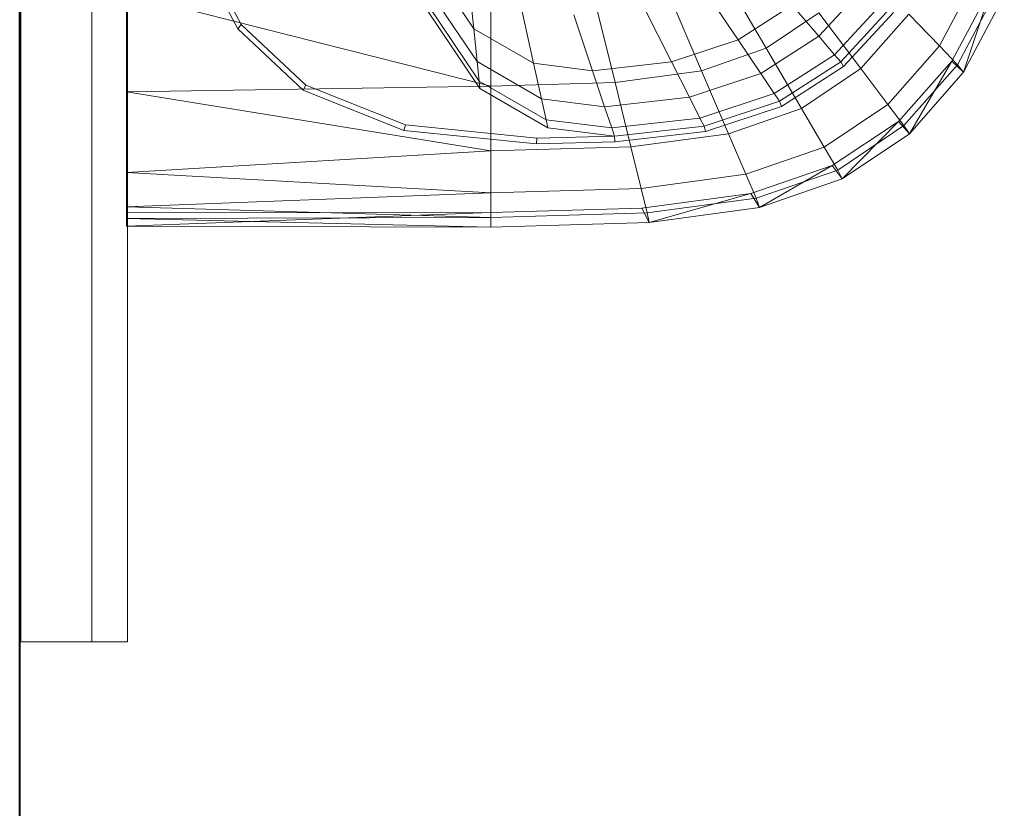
# Model space of a CAD drawing. Header units: metres. Extents: x 391.1 to 427.5, y 12.7 to 28.4.
# Tile 34 of 151: x 404.437 to 404.714, y 26.944 to 27.166. Entities that reach past the tile are written whole.
import ezdxf

# ---------------------------------------------------------------- set-up
doc = ezdxf.new("R2010")
doc.units = ezdxf.units.M
doc.layers.add('01_SUELOS', color=7, linetype='Continuous', lineweight=25, true_color=0x007f00)
for name, color, linetype, lineweight in [('02_MOBILIARIO', 7, 'Continuous', 18), ('A-DETL-____-MBND', 7, 'Continuous', 18), ('A-GENM-____-OTLN', 7, 'Continuous', 18), ('A-WALL-____-MCUT', 7, 'Continuous', 25), ('A-WALL-____-OTLN', 7, 'Continuous', 25)]:
    doc.layers.add(name, color=color, linetype=linetype, lineweight=lineweight)

# ---------------------------------------------------------------- blocks, each defined once
blk = doc.blocks.new('Family - Envans P1-154705-04_ENLLUMENAT_P1')
at = {"layer": 'A-WALL-____-MCUT', "color": 253, "true_color": 0xaaaaaa}
blk.add_line((0, 0), (4.55879, 0), dxfattribs=at)
at = {"layer": 'A-WALL-____-OTLN', "color": 253, "true_color": 0xaaaaaa}
blk.add_line((0, 0), (4.55879, 0), dxfattribs=at)
at = {"layer": 'A-WALL-____-OTLN', "color": 253, "lineweight": 18, "true_color": 0xaaaaaa}
blk.add_line((0, 0), (4.55879, 0), dxfattribs=at)
blk = doc.blocks.new('Family - LONDR55-XX_ZZ-ARQ-CAA-M3D-Londres55-154745-04_ENLLUMENAT_P1')
at = {"layer": '01_SUELOS', "color": 9, "true_color": 0xaad4aa}
for p, q in [((0, 2.1), (0, 0)), ((0, 0), (0, 2.1))]:
    blk.add_line(p, q, dxfattribs=at)
blk = doc.blocks.new('Family - LONDR55-XX_ZZ-ARQ-CAA-M3D-Londres55-155045-04_ENLLUMENAT_P1')
at = {"layer": '01_SUELOS', "color": 9, "true_color": 0xaad4aa}
for p, q in [((6.1394, 11.05385), (6.1394, 14.95764)), ((6.1394, 14.95764), (6.1394, 11.05385))]:
    blk.add_line(p, q, dxfattribs=at)
blk = doc.blocks.new('Family - Rentamans P1-155105-04_ENLLUMENAT_P1')
at = {"layer": 'A-DETL-____-MBND', "color": 253, "true_color": 0xaaaaaa}
for p, q in [((0, 0.36146), (0, 0.00406)), ((0.03136, 0.05592), (0.01958, 0.07835)), ((0.03228, 0.05718), (0.02062, 0.07939)), ((0.09788, 0.05596), (0.08473, 0.07545)), ((0.16597, 0.07496), (0.18036, 0.05043)), ((0.09638, 0.07036), (0.09788, 0.05596)), ((0.1511, 0.06981), (0.1621, 0.04411)), ((0.22917, 0.05111), (0.24008, 0.07174)), ((0.09884, 0.04668), (0.08473, 0.0676)), ((0.13123, 0.06713), (0.13772, 0.04082)), ((0.16244, 0.06758), (0.17239, 0.05283)), ((0.20839, 0.06817), (0.19518, 0.05382)), ((0.2327, 0.04685), (0.24405, 0.06815)), ((0.23426, 0.04581), (0.24562, 0.06727)), ((0.23596, 0.04368), (0.24405, 0.06815)), ((0, 0.06579), (0, 0.03818)), ((0, 0.06579), (0.10273, 0.03978)), ((0.10273, 0.06628), (0.10273, 0.03978)), ((0.23596, 0.04368), (0.24746, 0.06542)), ((0.09941, 0.0412), (0.08473, 0.06296)), ((0.09963, 0.03908), (0.08473, 0.06117)), ((0.11135, 0.0617), (0.11476, 0.0462)), ((0.14581, 0.06207), (0.15363, 0.04662)), ((0.18765, 0.06261), (0.17239, 0.05283)), ((0.18765, 0.06261), (0.19518, 0.05382)), ((0.21338, 0.06355), (0.19963, 0.04862)), ((0.2153, 0.06177), (0.20135, 0.04662)), ((0.12606, 0.05985), (0.13135, 0.04411)), ((0.18036, 0.05043), (0.19519, 0.0604)), ((0.20704, 0.04473), (0.19519, 0.0604)), ((0.21621, 0.06056), (0.20212, 0.04526)), ((0.20704, 0.04473), (0.22054, 0.06009)), ((0.22917, 0.05111), (0.22054, 0.06009)), ((0.03228, 0.05718), (0.03136, 0.05592)), ((0.04977, 0.03861), (0.03136, 0.05592)), ((0.05051, 0.04004), (0.03228, 0.05718)), ((0.11476, 0.0462), (0.09788, 0.05596)), ((0.09788, 0.05596), (0.09884, 0.04668)), ((0.17239, 0.05283), (0.15363, 0.04662)), ((0.17239, 0.05283), (0.17881, 0.04332)), ((0.19518, 0.05382), (0.17881, 0.04332)), ((0.19518, 0.05382), (0.19963, 0.04862)), ((0.18036, 0.05043), (0.1621, 0.04411)), ((0.18036, 0.05043), (0.1903, 0.03348)), ((0.21467, 0.03462), (0.22917, 0.05111)), ((0.22917, 0.05111), (0.23426, 0.04581)), ((0.19963, 0.04862), (0.1826, 0.0377)), ((0.19963, 0.04862), (0.20135, 0.04662)), ((0.11696, 0.0362), (0.09884, 0.04668)), ((0.09884, 0.04668), (0.09941, 0.0412)), ((0.13135, 0.04411), (0.11476, 0.0462)), ((0.11476, 0.0462), (0.11696, 0.0362)), ((0.15363, 0.04662), (0.13135, 0.04411)), ((0.15363, 0.04662), (0.15867, 0.03665)), ((0.20135, 0.04662), (0.18406, 0.03553)), ((0.20212, 0.04526), (0.18466, 0.03406)), ((0.1903, 0.03348), (0.20704, 0.04473)), ((0.20135, 0.04662), (0.20212, 0.04526)), ((0.20704, 0.04473), (0.21467, 0.03462)), ((0.21762, 0.02983), (0.2327, 0.04685)), ((0.21918, 0.02865), (0.23426, 0.04581)), ((0.22069, 0.0263), (0.2327, 0.04685)), ((0.2327, 0.04685), (0.23596, 0.04368)), ((0.23426, 0.04581), (0.23596, 0.04368)), ((0.13135, 0.04411), (0.13476, 0.03396)), ((0.1621, 0.04411), (0.13772, 0.04082)), ((0.17881, 0.04332), (0.15867, 0.03665)), ((0.1621, 0.04411), (0.16971, 0.02635)), ((0.17881, 0.04332), (0.1826, 0.0377)), ((0.22069, 0.0263), (0.23596, 0.04368)), ((0.10273, 0.03978), (0, 0.03818)), ((0.05051, 0.04004), (0.04977, 0.03861)), ((0.07861, 0.02883), (0.05051, 0.04004)), ((0.11825, 0.0303), (0.09941, 0.0412)), ((0.09941, 0.0412), (0.09963, 0.03908)), ((0.11875, 0.02802), (0.09963, 0.03908)), ((0.13772, 0.04082), (0.10273, 0.03978)), ((0.10273, 0.03978), (0.10273, 0.02147)), ((0.13772, 0.04082), (0.1422, 0.02264)), ((0, 0.03818), (0, 0.01543)), ((0, 0.03818), (0.10273, 0.02147)), ((0.07816, 0.02729), (0.04977, 0.03861)), ((0.13476, 0.03396), (0.11696, 0.0362)), ((0.11696, 0.0362), (0.11825, 0.0303)), ((0.15867, 0.03665), (0.13476, 0.03396)), ((0.15867, 0.03665), (0.16165, 0.03076)), ((0.1826, 0.0377), (0.16165, 0.03076)), ((0.1826, 0.0377), (0.18406, 0.03553)), ((0.13476, 0.03396), (0.13678, 0.02796)), ((0.18406, 0.03553), (0.1628, 0.0285)), ((0.18466, 0.03406), (0.16318, 0.02695)), ((0.16971, 0.02635), (0.1903, 0.03348)), ((0.18406, 0.03553), (0.18466, 0.03406)), ((0.1903, 0.03348), (0.19671, 0.02256)), ((0.19671, 0.02256), (0.21467, 0.03462)), ((0.21467, 0.03462), (0.21918, 0.02865)), ((0.16165, 0.03076), (0.13678, 0.02796)), ((0.16165, 0.03076), (0.1628, 0.0285)), ((0.07861, 0.02883), (0.07816, 0.02729)), ((0.11566, 0.02511), (0.07861, 0.02883)), ((0.13678, 0.02796), (0.11825, 0.0303)), ((0.11825, 0.0303), (0.11875, 0.02802)), ((0.13755, 0.02565), (0.11875, 0.02802)), ((0.13678, 0.02796), (0.13755, 0.02565)), ((0.1628, 0.0285), (0.13755, 0.02565)), ((0.1628, 0.0285), (0.16318, 0.02695)), ((0.19894, 0.01737), (0.21762, 0.02983)), ((0.2005, 0.0161), (0.21918, 0.02865)), ((0.20176, 0.01359), (0.21762, 0.02983)), ((0.21762, 0.02983), (0.22069, 0.0263)), ((0.21918, 0.02865), (0.22069, 0.0263)), ((0.11557, 0.02353), (0.07816, 0.02729)), ((0.11566, 0.02511), (0.11557, 0.02353)), ((0.13755, 0.02565), (0.11566, 0.02511)), ((0.13755, 0.02565), (0.13769, 0.02408)), ((0.16318, 0.02695), (0.13769, 0.02408)), ((0.16971, 0.02635), (0.1422, 0.02264)), ((0.16971, 0.02635), (0.17461, 0.0149)), ((0.20176, 0.01359), (0.22069, 0.0263)), ((0.1422, 0.02264), (0.10273, 0.02147)), ((0.13769, 0.02408), (0.11557, 0.02353)), ((0.1422, 0.02264), (0.14508, 0.01092)), ((0.17461, 0.0149), (0.19671, 0.02256)), ((0.19671, 0.02256), (0.2005, 0.0161)), ((0.10273, 0.02147), (0, 0.01543)), ((0.10273, 0.02147), (0.10273, 0.00966)), ((0.17596, 0.00947), (0.19894, 0.01737)), ((0.17848, 0.00552), (0.19894, 0.01737)), ((0.19894, 0.01737), (0.20176, 0.01359)), ((0, 0.01543), (0, 0.00569)), ((0, 0.01543), (0.10273, 0.00966)), ((0.14508, 0.01092), (0.17461, 0.0149)), ((0.17461, 0.0149), (0.17751, 0.00814)), ((0.17751, 0.00814), (0.2005, 0.0161)), ((0.2005, 0.0161), (0.20176, 0.01359)), ((0.17848, 0.00552), (0.20176, 0.01359)), ((0.10273, 0.00966), (0, 0.00569)), ((0.14508, 0.01092), (0.10273, 0.00966)), ((0.10273, 0.00966), (0.10273, 0.00269)), ((0.14508, 0.01092), (0.14679, 0.004)), ((0.14525, 0.00536), (0.17596, 0.00947)), ((0.14736, 0.00133), (0.17596, 0.00947)), ((0.17596, 0.00947), (0.17848, 0.00552)), ((0, 0.00569), (0, 0.00244)), ((0, 0.00569), (0.10273, 0.00269)), ((0.14679, 0.004), (0.17751, 0.00814)), ((0.17751, 0.00814), (0.17848, 0.00552)), ((0, 0.00406), (0.10273, 0.00411)), ((0, 0.00026), (0.10273, 0.00411)), ((0, 0.00026), (0, 0.00406)), ((0.10273, 0.0041), (0.14525, 0.00536)), ((0.10273, 0.0041), (0.10273, 0)), ((0.10273, 0.00269), (0.14679, 0.004)), ((0.14736, 0.00133), (0.14525, 0.00536)), ((0.14679, 0.004), (0.14736, 0.00133)), ((0.14736, 0.00133), (0.17848, 0.00552)), ((0.10273, 0.00269), (0, 0.00244)), ((0, 0.00244), (0, 0.00026)), ((0, 0.00244), (0.10273, 0)), ((0, 0.00026), (0.10273, 0)), ((0.10273, 0.00269), (0.10273, 0)), ((0.10273, 0), (0.14736, 0.00133))]:
    blk.add_line(p, q, dxfattribs=at)
blk = doc.blocks.new('Family - LONDR55-XX_ZZ-ARQ-CAA-M3D-Londres55-154669-04_ENLLUMENAT_P1')
at = {"layer": 'A-GENM-____-OTLN', "color": 253, "true_color": 0xaaaaaa}
for p, q in [((0.6, 0.03), (0, 0.03)), ((0, 0.03), (0, 0.01)), ((0, 0.03), (0, 0.01)), ((0.6, 0.03), (0, 0.03)), ((0.6, 0.01), (0.6, 0.03)), ((0.6, 0.01), (0.6, 0.03)), ((0, 0.01), (0.6, 0.01)), ((0, 0.01), (0.6, 0.01)), ((0.6, 0.01), (0, 0.01)), ((0, 0.01), (0, 0)), ((0, 0), (0, 0.01)), ((0, 0.01), (0.6, 0.01)), ((0.6, 0), (0.6, 0.01)), ((0.6, 0.01), (0.6, 0)), ((0, 0), (0.6, 0)), ((0.6, 0), (0, 0))]:
    blk.add_line(p, q, dxfattribs=at)
blk = doc.blocks.new('Family - Mirall P1-155249-04_ENLLUMENAT_P1')
blk.add_blockref('Family - LONDR55-XX_ZZ-ARQ-CAA-M3D-Londres55-154669-04_ENLLUMENAT_P1', (0, 0))
blk = doc.blocks.new('LONDR55-XX_ZZ-ARQ-CAA-M3D-Londres55_ifc-1-04_ENLLUMENAT_P1')
at = {"layer": '01_SUELOS', "color": 253, "lineweight": 18, "true_color": 0xaaaaaa}
for name, p in [('Family - LONDR55-XX_ZZ-ARQ-CAA-M3D-Londres55-155045-04_ENLLUMENAT_P1', (398.29721, 13.12061)), ('Family - LONDR55-XX_ZZ-ARQ-CAA-M3D-Londres55-154745-04_ENLLUMENAT_P1', (404.43662, 25.92946))]:
    blk.add_blockref(name, p, dxfattribs=at)
at = {"layer": '02_MOBILIARIO', "color": 253, "lineweight": 18, "true_color": 0xaaaaaa}
blk.add_blockref('Family - Rentamans P1-155105-04_ENLLUMENAT_P1', (404.46677, 27.10751), dxfattribs=at)
at = {"layer": 'A-GENM-____-OTLN', "color": 253, "lineweight": 18, "true_color": 0xaaaaaa, "rotation": 90}
blk.add_blockref('Family - Mirall P1-155249-04_ENLLUMENAT_P1', (404.46698, 26.99052), dxfattribs=at)
at = {"layer": 'A-WALL-____-OTLN', "color": 253, "lineweight": 18, "true_color": 0xaaaaaa, "rotation": 90}
blk.add_blockref('Family - Envans P1-154705-04_ENLLUMENAT_P1', (404.43662, 23.51946), dxfattribs=at)

msp = doc.modelspace()

# ---------------------------------------------------------------- block references
at = {"lineweight": 5}
msp.add_blockref('LONDR55-XX_ZZ-ARQ-CAA-M3D-Londres55_ifc-1-04_ENLLUMENAT_P1', (0, 0), dxfattribs=at)

doc.saveas('drawing.dxf')
